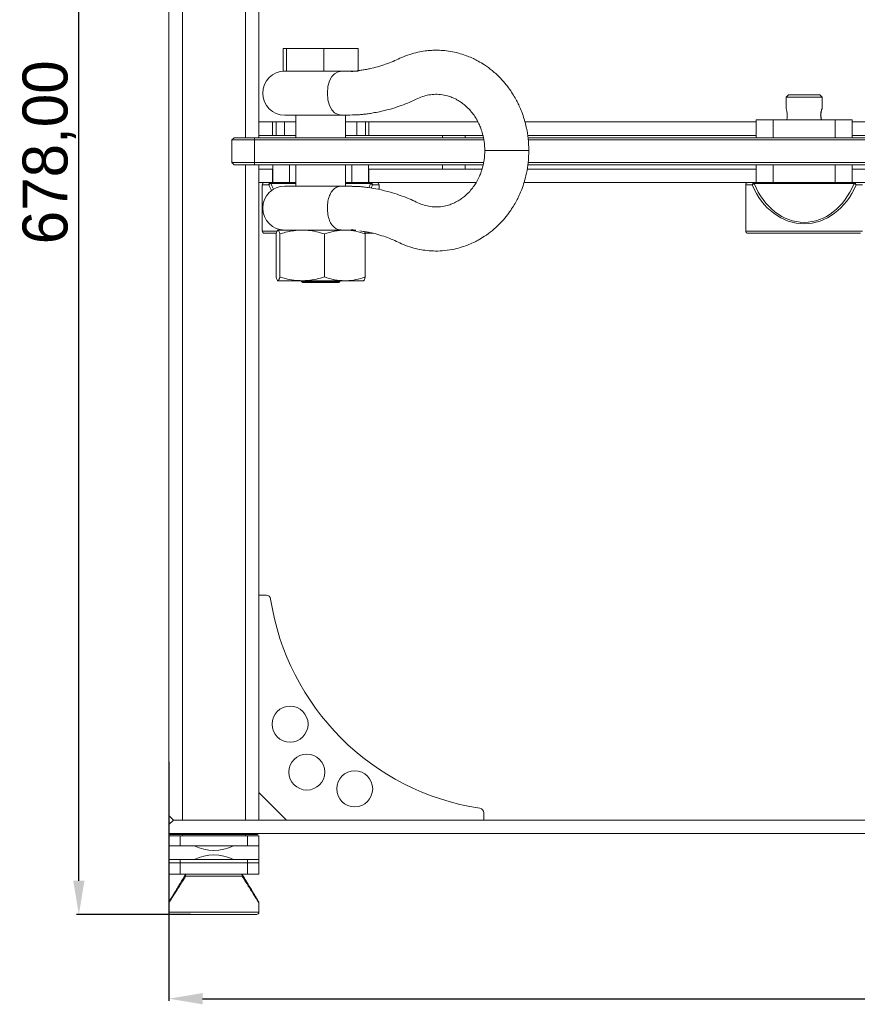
# Model space of a CAD drawing. Header units: millimetres. Extents: x -1676 to 1170, y -198 to 1090.
# Tile 3 of 20: x -1384 to -1012, y 63 to 501. Entities that reach past the tile are written whole.
import ezdxf

# ---------------------------------------------------------------- set-up
doc = ezdxf.new("R2010")
doc.units = ezdxf.units.MM
doc.header["$PDSIZE"] = -1
doc.dimstyles.new('ISO-25', dxfattribs={"dimtxt": 2.5, "dimasz": 2.5, "dimexe": 1.25, "dimexo": 0.625, "dimtad": 1, "dimtxsty": 'Standard', "dimcen": 2.5, "dimadec": 0, "dimazin": 0, "dimtfac": 1, "dimtmove": 0, "dimatfit": 3, "dimfxl": 0, "dimarcsym": 0})

# ---------------------------------------------------------------- blocks, each defined once
blk = doc.blocks.new('*D7')
at = {"color": 0, "lineweight": -2}
for p, q in [((-531.07, 179.82), (-531.07, 64.77)), ((-1318.07, 171.19), (-1318.07, 64.77)), ((-1303.07, 65.77), (-546.07, 65.77))]:
    blk.add_line(p, q, dxfattribs=at)
at = {"color": 0}
for points in [[(-1303.07, 68.27), (-1303.07, 63.27), (-1318.07, 65.77)], [(-546.07, 68.27), (-546.07, 63.27), (-531.07, 65.77)]]:
    blk.add_solid(points, dxfattribs=at)
at = {"layer": 'Defpoints', "color": 0}
for p in [(-531.07, 180.82), (-1318.07, 172.19), (-531.07, 65.77)]:
    blk.add_point(p, dxfattribs=at)
at = {"color": 0, "insert": (-924.57, 78.96), "char_height": 20, "attachment_point": 5}
blk.add_mtext('787,00', dxfattribs=at)
blk = doc.blocks.new('*D8')
at = {"color": 0, "lineweight": -2}
for p, q in [((-1289.82, 781.23), (-1359.11, 781.23)), ((-1358.11, 118.23), (-1358.11, 766.23)), ((-1308.32, 103.23), (-1359.11, 103.23))]:
    blk.add_line(p, q, dxfattribs=at)
at = {"color": 0}
for points in [[(-1360.61, 766.23), (-1355.61, 766.23), (-1358.11, 781.23)], [(-1360.61, 118.23), (-1355.61, 118.23), (-1358.11, 103.23)]]:
    blk.add_solid(points, dxfattribs=at)
at = {"layer": 'Defpoints', "color": 0}
for p in [(-1358.11, 781.23), (-1288.82, 781.23), (-1307.32, 103.23)]:
    blk.add_point(p, dxfattribs=at)
at = {"color": 0, "insert": (-1371.31, 442.23), "char_height": 20, "attachment_point": 5, "rotation": 90}
blk.add_mtext('678,00', dxfattribs=at)

msp = doc.modelspace()

# ---------------------------------------------------------------- linework, layer by layer
at = {"color": 7, "linetype": 'Continuous', "lineweight": 15}
for p, q in [((-1318.068, 737.23), (-1318.068, 147.23)), ((-1312.068, 739.23), (-1312.068, 145.23)), ((-1284.068, 739.23), (-1284.068, 448.73)), ((-1278.068, 739.23), (-1278.068, 448.73)), ((-1267.219, 488.33), (-1267.219, 478.33)), ((-1267.219, 488.33), (-1265.827, 488.33)), ((-1265.827, 488.33), (-1265.827, 478.33)), ((-1265.827, 488.33), (-1249.176, 488.33)), ((-1249.176, 488.33), (-1249.176, 478.33)), ((-1249.176, 488.33), (-1233.918, 488.33)), ((-1233.918, 488.33), (-1233.918, 478.33)), ((-1267.219, 478.33), (-1265.827, 478.33)), ((-1265.827, 478.33), (-1249.176, 478.33)), ((-1249.176, 478.33), (-1233.918, 478.33)), ((-1042.568, 467.73), (-1043.568, 466.73)), ((-1043.568, 466.73), (-1043.568, 461.685)), ((-1035.741, 466.73), (-1043.568, 466.73)), ((-1042.568, 467.73), (-1035.719, 467.73)), ((-1027.568, 466.73), (-1035.741, 466.73)), ((-1035.719, 467.73), (-1028.568, 467.73)), ((-1027.568, 466.73), (-1028.568, 467.73)), ((-1027.568, 461.713), (-1027.568, 466.73)), ((-1278.068, 449.73), (-1278.068, 455.73)), ((-1271.962, 455.73), (-1278.068, 455.73)), ((-1271.962, 449.73), (-1271.962, 455.73)), ((-1270.443, 455.73), (-1271.962, 455.73)), ((-1270.443, 449.73), (-1270.443, 455.73)), ((-1270.443, 455.73), (-1266.693, 455.73)), ((-1266.693, 455.73), (-1266.693, 449.73)), ((-1266.693, 455.73), (-1261.568, 455.73)), ((-1238.171, 458.73), (-1266.571, 458.73)), ((-1261.568, 458.73), (-1261.568, 448.73)), ((-1239.568, 448.73), (-1239.568, 458.73)), ((-1239.568, 455.73), (-1234.443, 455.73)), ((-1234.443, 455.73), (-1234.443, 449.73)), ((-1234.443, 455.73), (-1230.694, 455.73)), ((-1230.694, 455.73), (-1230.694, 449.73)), ((-1229.174, 455.73), (-1230.694, 455.73)), ((-1229.174, 449.73), (-1229.174, 455.73)), ((-1180.621, 455.73), (-1229.174, 455.73)), ((-1056.962, 455.73), (-1159.744, 455.73)), ((-1056.962, 449.73), (-1056.962, 455.73)), ((-1056.868, 455.73), (-1056.962, 455.73)), ((-1056.868, 456.73), (-1056.868, 448.73)), ((-1056.868, 456.73), (-1049.368, 456.73)), ((-1049.368, 448.73), (-1049.368, 456.73)), ((-1049.368, 456.73), (-1021.778, 456.73)), ((-1021.778, 448.73), (-1021.778, 456.73)), ((-1021.778, 456.73), (-1014.278, 456.73)), ((-1014.278, 448.73), (-1014.278, 456.73)), ((-1014.174, 455.73), (-1014.278, 455.73)), ((-1014.174, 449.73), (-1014.174, 455.73)), ((-669.962, 455.73), (-1014.174, 455.73)), ((-1290.068, 447.73), (-1289.068, 448.73)), ((-1280.068, 447.73), (-1290.068, 447.73)), ((-1290.068, 447.73), (-1290.068, 437.73)), ((-1289.068, 448.73), (-1280.068, 448.73)), ((-1280.068, 447.73), (-1280.068, 448.73)), ((-1280.068, 448.73), (-1178.222, 448.73)), ((-1178.019, 447.73), (-1280.068, 447.73)), ((-1280.068, 447.73), (-1280.068, 437.73)), ((-1271.962, 449.73), (-1278.068, 449.73)), ((-1270.443, 449.73), (-1271.962, 449.73)), ((-1266.693, 449.73), (-1270.443, 449.73)), ((-1261.568, 449.73), (-1266.693, 449.73)), ((-1234.443, 449.73), (-1239.568, 449.73)), ((-1230.694, 449.73), (-1234.443, 449.73)), ((-1229.174, 449.73), (-1230.694, 449.73)), ((-1178.426, 449.73), (-1229.174, 449.73)), ((-1196.373, 449.73), (-1196.373, 448.73)), ((-1186.373, 448.73), (-1186.373, 449.73)), ((-1056.962, 449.73), (-1158.512, 449.73)), ((-1158.35, 448.73), (-654.786, 448.73)), ((-654.883, 447.73), (-1158.253, 447.73)), ((-1056.868, 449.73), (-1056.962, 449.73)), ((-1014.174, 449.73), (-1014.278, 449.73)), ((-669.962, 449.73), (-1014.174, 449.73)), ((-1290.068, 437.73), (-1280.068, 437.73)), ((-1289.068, 436.73), (-1290.068, 437.73)), ((-1280.068, 436.73), (-1289.068, 436.73)), ((-1284.068, 436.73), (-1284.068, 145.23)), ((-1280.068, 437.73), (-1178.12, 437.73)), ((-1280.068, 436.73), (-1280.068, 437.73)), ((-1178.324, 436.73), (-1280.068, 436.73)), ((-1278.068, 436.73), (-1278.068, 145.23)), ((-1278.068, 434.73), (-1278.068, 428.73)), ((-1271.962, 434.73), (-1278.068, 434.73)), ((-1271.962, 434.73), (-1271.962, 428.73)), ((-1271.868, 434.73), (-1271.962, 434.73)), ((-1271.868, 436.73), (-1271.868, 428.73)), ((-1264.368, 436.73), (-1264.368, 428.73)), ((-1261.568, 436.73), (-1261.568, 427.23)), ((-1239.568, 427.23), (-1239.568, 436.73)), ((-1236.778, 436.73), (-1236.778, 428.73)), ((-1229.278, 428.73), (-1229.278, 436.73)), ((-1229.174, 434.73), (-1229.278, 434.73)), ((-1229.174, 434.73), (-1229.174, 428.73)), ((-1178.835, 434.73), (-1229.174, 434.73)), ((-1196.373, 436.73), (-1196.373, 434.73)), ((-1186.373, 434.73), (-1186.373, 436.73)), ((-1056.962, 434.73), (-1158.754, 434.73)), ((-654.705, 436.73), (-1158.431, 436.73)), ((-1158.281, 437.73), (-654.855, 437.73)), ((-1056.962, 434.73), (-1056.962, 428.73)), ((-1056.868, 434.73), (-1056.962, 434.73)), ((-1056.868, 436.73), (-1056.868, 428.73)), ((-1049.368, 436.73), (-1049.368, 428.73)), ((-1021.778, 436.73), (-1021.778, 428.73)), ((-1014.278, 428.73), (-1014.278, 436.73)), ((-1014.174, 434.73), (-1014.278, 434.73)), ((-1014.174, 428.73), (-1014.174, 434.73)), ((-884.962, 434.73), (-1014.174, 434.73)), ((-1278.068, 428.73), (-1271.962, 428.73)), ((-1276.568, 427.73), (-1276.568, 407.23)), ((-1272.76, 428.345), (-1272.76, 428.73)), ((-1271.962, 428.73), (-1271.868, 428.73)), ((-1264.368, 428.73), (-1271.868, 428.73)), ((-1238.171, 427.23), (-1266.571, 427.23)), ((-1261.568, 428.73), (-1264.368, 428.73)), ((-1236.778, 428.73), (-1239.568, 428.73)), ((-1229.278, 428.73), (-1236.778, 428.73)), ((-1229.278, 428.73), (-1229.174, 428.73)), ((-1229.174, 428.73), (-1181.443, 428.73)), ((-1228.377, 428.73), (-1228.377, 428.345)), ((-1224.568, 425.685), (-1224.568, 427.73)), ((-1160.154, 428.73), (-1056.962, 428.73)), ((-1061.568, 427.73), (-1061.568, 407.23)), ((-1057.76, 428.345), (-1057.76, 428.73)), ((-1013.377, 428.345), (-1057.76, 428.345)), ((-1056.962, 428.73), (-1056.868, 428.73)), ((-1049.368, 428.73), (-1056.868, 428.73)), ((-1021.778, 428.73), (-1049.368, 428.73)), ((-1014.278, 428.73), (-1021.778, 428.73)), ((-1014.278, 428.73), (-1014.174, 428.73)), ((-1014.174, 428.73), (-884.962, 428.73)), ((-1013.377, 428.73), (-1013.377, 428.345)), ((-1269.564, 407.63), (-1258.823, 407.63)), ((-1258.823, 407.63), (-1239.827, 407.63)), ((-1239.827, 407.63), (-1234.868, 407.63)), ((-1270.432, 406.23), (-1275.568, 406.23)), ((-1270.393, 405.928), (-1270.393, 386.801)), ((-1268.735, 405.928), (-1268.735, 386.801)), ((-1248.91, 405.928), (-1248.91, 386.801)), ((-1230.743, 405.928), (-1231.087, 406.973)), ((-1230.743, 405.928), (-1230.743, 386.801)), ((-1227.17, 406.23), (-1230.74, 406.23)), ((-1010.568, 406.23), (-1060.568, 406.23)), ((-1258.823, 385.1), (-1269.564, 385.1)), ((-1259.068, 385.1), (-1259.068, 384.83)), ((-1259.068, 384.83), (-1258.568, 384.33)), ((-1259.068, 384.83), (-1254.251, 384.83)), ((-1239.827, 385.1), (-1258.823, 385.1)), ((-1254.035, 384.33), (-1258.568, 384.33)), ((-1254.251, 384.83), (-1242.068, 384.83)), ((-1242.568, 384.33), (-1254.035, 384.33)), ((-1242.568, 384.33), (-1242.068, 384.83)), ((-1242.068, 384.83), (-1242.068, 385.1)), ((-1239.827, 385.1), (-1231.547, 385.1)), ((-1278.068, 245.23), (-1274.799, 245.23)), ((-1265.755, 145.23), (-1278.068, 157.543)), ((-1318.068, 147.23), (-1316.068, 145.23)), ((-1318.068, 147.23), (-1318.068, 143.23)), ((-1316.068, 145.23), (-1318.068, 143.23)), ((-1312.068, 145.23), (-1316.068, 145.23)), ((-1316.068, 145.23), (-533.068, 145.23)), ((-1278.068, 145.23), (-1284.068, 145.23)), ((-1178.068, 148.499), (-1178.068, 145.23)), ((-1318.068, 143.23), (-1318.068, 139.23)), ((-1318.068, 139.23), (-531.068, 139.23)), ((-1318.068, 138.23), (-1313.068, 138.23)), ((-1318.068, 133.73), (-1318.068, 138.23)), ((-1317.568, 138.73), (-1317.568, 139.23)), ((-1317.568, 138.73), (-1305.433, 138.73)), ((-1313.068, 133.73), (-1313.068, 138.23)), ((-1313.068, 138.23), (-1283.068, 138.23)), ((-1312.068, 138.23), (-1312.068, 138.73)), ((-1305.433, 138.73), (-1305.433, 139.23)), ((-1305.433, 138.73), (-1290.703, 138.73)), ((-1290.703, 138.73), (-1290.703, 139.23)), ((-1290.703, 138.73), (-1278.568, 138.73)), ((-1284.068, 138.73), (-1284.068, 138.23)), ((-1283.068, 133.73), (-1283.068, 138.23)), ((-1283.068, 138.23), (-1278.068, 138.23)), ((-1278.568, 138.73), (-1278.568, 139.23)), ((-1278.068, 138.23), (-1278.068, 133.73)), ((-1278.068, 138.23), (-1278.056, 138.23)), ((-1278.056, 135.23), (-1278.056, 138.23)), ((-1306.786, 133.73), (-1318.068, 133.73)), ((-1318.068, 133.73), (-1318.068, 127.73)), ((-1289.35, 133.73), (-1306.786, 133.73)), ((-1278.068, 133.73), (-1289.35, 133.73)), ((-1278.068, 135.23), (-1278.056, 135.23)), ((-1278.068, 127.73), (-1278.068, 133.73)), ((-1318.068, 127.73), (-1306.786, 127.73)), ((-1318.068, 127.73), (-1318.068, 126.23)), ((-1313.068, 126.23), (-1313.068, 127.73)), ((-1306.786, 127.73), (-1289.35, 127.73)), ((-1289.35, 127.73), (-1278.068, 127.73)), ((-1283.068, 127.73), (-1283.068, 126.23)), ((-1278.068, 126.23), (-1278.068, 127.73)), ((-1318.068, 126.23), (-1318.068, 121.23)), ((-1318.068, 126.23), (-1313.068, 126.23)), ((-1313.068, 121.23), (-1313.068, 126.23)), ((-1313.068, 126.23), (-1283.068, 126.23)), ((-1283.068, 126.23), (-1283.068, 121.23)), ((-1283.068, 126.23), (-1278.068, 126.23)), ((-1278.068, 126.23), (-1278.068, 121.23)), ((-1278.068, 126.23), (-1278.056, 126.23)), ((-1278.056, 121.23), (-1278.056, 126.23)), ((-1318.068, 121.23), (-1313.068, 121.23)), ((-1283.068, 121.23), (-1313.068, 121.23)), ((-1310.86, 120.744), (-1310.72, 120.926)), ((-1285.506, 120.23), (-1310.63, 120.23)), ((-1285.416, 120.926), (-1285.277, 120.744)), ((-1285.277, 120.744), (-1285.416, 120.926)), ((-1285.277, 120.744), (-1285.277, 120.744)), ((-1283.068, 121.23), (-1278.068, 121.23)), ((-1278.068, 121.23), (-1278.056, 121.23)), ((-1318.068, 108.453), (-1318.068, 104.23)), ((-1278.068, 104.23), (-1278.068, 108.453)), ((-1316.568, 103.23), (-1298.068, 103.23)), ((-1298.068, 103.23), (-1279.568, 103.23))]:
    msp.add_line(p, q, dxfattribs=at)
at = {"color": 8, "linetype": 'Continuous', "lineweight": 15}
for p, q in [((-1177.551, 442.98), (-1158.957, 442.98)), ((-1158.957, 442.98), (-1158.004, 442.98)), ((-1273.647, 427.73), (-1276.568, 427.73)), ((-1261.568, 428.345), (-1272.76, 428.345)), ((-1228.377, 428.345), (-1239.568, 428.345)), ((-1224.568, 427.73), (-1227.489, 427.73)), ((-1058.647, 427.73), (-1061.568, 427.73)), ((-1009.568, 427.73), (-1012.489, 427.73)), ((-1276.568, 407.23), (-1270.048, 407.23)), ((-1061.568, 407.23), (-1009.568, 407.23)), ((-1318.068, 104.23), (-1278.068, 104.23))]:
    msp.add_line(p, q, dxfattribs=at)
at = {"color": 7, "linetype": 'Continuous', "lineweight": 15, "flags": 128}
msp.add_lwpolyline([(-1236.406, 458.935), (-1237.573, 458.766), (-1239.306, 458.734), (-1241.04, 458.766), (-1242.768, 459.018), (-1244.464, 459.858), (-1245.643, 461.108), (-1246.644, 463.013), (-1247.333, 465.533), (-1247.59, 468.472), (-1247.349, 471.436), (-1246.66, 474.005), (-1245.652, 475.939), (-1244.466, 477.2), (-1242.764, 478.043), (-1241.037, 478.293), (-1239.303, 478.325), (-1239.303, 478.325)], dxfattribs=at)
at = {"color": 7, "linetype": 'Continuous', "lineweight": 15}
for centre in [(-1264.194, 187.854), (-1256.729, 166.569), (-1235.443, 159.104)]:
    msp.add_circle(centre, 8, dxfattribs=at)
for centre, radius, start, end in [((-1266.571, 468.53), 9.8, 90, 270), ((-1238.171, 468.53), 9.8, 78.8597, 90), ((-1275.568, 427.73), 1, 90, 180), ((-1266.571, 417.43), 9.8, 90, 270), ((-1272.7, 427.783), 0.949, 93.60861, 183.20109), ((-1272.468, 426.976), 1.4, 102.04322, 147.44305), ((-1238.171, 417.43), 9.8, 78.86062, 90), ((-1228.436, 427.783), 0.949, 356.79908, 86.3874), ((-1228.669, 426.977), 1.4, 32.5541, 77.95602), ((-1225.568, 427.73), 1, 0, 90), ((-1060.568, 427.73), 1, 90, 180), ((-1057.7, 427.783), 0.949, 93.61014, 183.19956), ((-1057.468, 426.976), 1.4, 102.04568, 147.4406), ((-1013.436, 427.783), 0.949, 356.79786, 86.39053), ((-1013.669, 426.977), 1.4, 32.55428, 77.95764), ((-1275.568, 407.23), 1, 180, 270), ((-1060.568, 407.23), 1, 180, 270), ((-1274.799, 243.23), 2, 8.69861, 90), ((-1162.957, 260.341), 111.144, 188.69861, 261.30139), ((-1180.068, 148.499), 2, 0, 81.30139), ((-1298.068, 151.73), 20, 244.15807, 295.84193), ((-1298.068, 109.73), 20, 64.15807, 115.84193), ((-1317.068, 104.23), 1, 180, 270), ((-1279.068, 104.23), 1, 270, 0)]:
    msp.add_arc(centre, radius, start, end, dxfattribs=at)
at = {"color": 8, "linetype": 'Continuous', "lineweight": 15}
for centre, ratio, start_param, end_param in [((-1250.568, 442.465), 0.8125371, 2.0493442, 2.1390053), ((-1250.568, 443.08), 0.7812856, 2.0493442, 2.1402717), ((-1250.568, 443.08), 0.7812856, 4.1666488, 4.2338411), ((-1250.568, 442.465), 0.8125371, 4.181972, 4.2338411)]:
    msp.add_ellipse(centre, major_axis=(0, 31.999), ratio=ratio, start_param=start_param, end_param=end_param, dxfattribs=at)
at = {"color": 7, "linetype": 'Continuous', "lineweight": 15}
for centre, ratio in [((-1035.568, 442.465), 0.8125371), ((-1035.568, 443.08), 0.7812856)]:
    msp.add_ellipse(centre, major_axis=(0, 31.999), ratio=ratio, start_param=2.0493442, end_param=4.2338411, dxfattribs=at)
for points, knots in [([(-1157.989, 442.98), (-1158.046, 444.77), (-1158.153, 448.141), (-1158.937, 452.818), (-1159.955, 456.779), (-1161.076, 460.038), (-1162.16, 462.624), (-1163.258, 464.896), (-1164.505, 467.16), (-1166.112, 469.688), (-1168.137, 472.422), (-1170.851, 475.518), (-1174.07, 478.497), (-1177.447, 480.985), (-1180.268, 482.684), (-1182.811, 483.98), (-1185.45, 485.112), (-1188.563, 486.169), (-1191.94, 486.993), (-1195.32, 487.486), (-1198.439, 487.657), (-1201.35, 487.609), (-1204.296, 487.329), (-1207.518, 486.761), (-1211.024, 485.817), (-1214.436, 484.52), (-1217.664, 482.924), (-1220.901, 481.632), (-1224.287, 480.482), (-1227.239, 479.705), (-1229.777, 479.189), (-1231.707, 478.867), (-1233.36, 478.672), (-1234.008, 478.601), (-1234.175, 478.582)], [0, 0, 0, 0, 0.0489539, 0.0921572, 0.1295846, 0.161257, 0.1871324, 0.2071888, 0.2312926, 0.2589317, 0.2906195, 0.3264032, 0.3746281, 0.4146203, 0.4460753, 0.4691985, 0.4968016, 0.5288525, 0.5641671, 0.5973973, 0.6279206, 0.6549457, 0.6818128, 0.7139151, 0.7508216, 0.7885122, 0.8207474, 0.8560395, 0.8922978, 0.9316771, 0.9517858, 0.9721827, 0.9928073, 1, 1, 1, 1]), ([(-1239.303, 478.325), (-1238.724, 478.337), (-1237.756, 478.356), (-1236.79, 478.19), (-1236.402, 478.123)], [0, 0, 0, 0, 0.5974797, 1, 1, 1, 1]), ([(-1235.924, 478.33), (-1236.03, 478.303), (-1236.355, 478.222), (-1236.381, 478.19), (-1236.398, 478.168)], [0, 0, 0, 0, 0.3254963, 1, 1, 1, 1]), ([(-1236.404, 458.891), (-1236.179, 458.898), (-1235.755, 458.913), (-1235.052, 458.859), (-1234.277, 458.899), (-1233.425, 458.959), (-1232.26, 459.063), (-1230.476, 459.262), (-1228.308, 459.565), (-1225.705, 460.014), (-1222.766, 460.64), (-1219.309, 461.531), (-1215.7, 462.663), (-1212.055, 464.032), (-1208.845, 465.43), (-1205.954, 466.867), (-1203.169, 467.671), (-1200.256, 468.079), (-1197.217, 468.012), (-1194.508, 467.493), (-1192.31, 466.75), (-1190.717, 466.032), (-1189.284, 465.246), (-1187.787, 464.269), (-1186.066, 462.909), (-1184.311, 461.182), (-1182.75, 459.264), (-1181.629, 457.578), (-1180.809, 456.137), (-1180.088, 454.693), (-1179.277, 452.76), (-1178.447, 450.151), (-1177.743, 446.822), (-1177.643, 444.331), (-1177.589, 442.98)], [0, 0, 0, 0, 0.0283248, 0.0533925, 0.074265, 0.091393, 0.1055936, 0.1304067, 0.1576198, 0.1880757, 0.2280382, 0.2680087, 0.3182865, 0.3659184, 0.4093186, 0.447446, 0.4876328, 0.5281463, 0.5708838, 0.6143633, 0.6428369, 0.6661124, 0.6849995, 0.7075571, 0.7358305, 0.7692447, 0.8005039, 0.8272825, 0.842628, 0.8598242, 0.8841271, 0.9155751, 0.9541772, 1, 1, 1, 1]), ([(-1043.554, 461.685), (-1043.556, 461.682), (-1043.563, 461.674), (-1043.453, 461.327), (-1043.281, 460.7), (-1043.093, 459.803), (-1043.063, 459.092), (-1043.047, 458.73)], [0, 0, 0, 0, 0.1105721, 0.3182209, 0.5346716, 0.7624909, 1, 1, 1, 1]), ([(-1028.218, 458.73), (-1028.205, 459.054), (-1028.178, 459.701), (-1027.992, 460.571), (-1027.776, 461.264), (-1027.603, 461.689), (-1027.548, 461.774), (-1027.617, 461.537), (-1027.773, 461.018), (-1027.961, 460.241), (-1028.092, 459.273), (-1028.095, 458.269), (-1027.988, 457.38), (-1027.884, 456.936), (-1027.836, 456.73)], [0, 0, 0, 0, 0.0827664, 0.1653846, 0.2517527, 0.3410013, 0.426368, 0.5075419, 0.589937, 0.6771564, 0.766244, 0.8503896, 0.93059, 1, 1, 1, 1]), ([(-1043.047, 458.73), (-1043.059, 458.409), (-1043.083, 457.768), (-1043.211, 457.072), (-1043.283, 456.795), (-1043.301, 456.73)], [0, 0, 0, 0, 0.433314, 0.8658603, 1, 1, 1, 1]), ([(-1027.935, 456.73), (-1027.941, 456.748), (-1028.016, 456.984), (-1028.169, 457.671), (-1028.202, 458.372), (-1028.218, 458.73)], [0, 0, 0, 0, 0.0399099, 0.5099554, 1, 1, 1, 1]), ([(-1177.589, 442.98), (-1177.643, 441.628), (-1177.743, 439.138), (-1178.447, 435.809), (-1179.277, 433.199), (-1180.088, 431.266), (-1180.809, 429.823), (-1181.629, 428.381), (-1182.75, 426.696), (-1184.311, 424.778), (-1186.066, 423.05), (-1187.787, 421.69), (-1189.284, 420.713), (-1190.717, 419.927), (-1192.31, 419.209), (-1194.508, 418.466), (-1197.217, 417.947), (-1200.256, 417.88), (-1203.169, 418.288), (-1205.954, 419.092), (-1208.845, 420.53), (-1212.055, 421.927), (-1215.7, 423.297), (-1220.005, 424.645), (-1224.688, 425.781), (-1228.684, 426.467), (-1231.227, 426.784), (-1232.527, 426.92), (-1233.423, 427), (-1234.277, 427.061), (-1235.052, 427.1), (-1235.755, 427.046), (-1236.179, 427.061), (-1236.404, 427.069)], [0, 0, 0, 0, 0.0458224, 0.0844241, 0.1158715, 0.1401741, 0.1573701, 0.1727154, 0.1994937, 0.2307525, 0.2641664, 0.2924395, 0.3149967, 0.3338835, 0.3571587, 0.385632, 0.4291109, 0.471848, 0.5123609, 0.5525472, 0.5906741, 0.6340739, 0.6817051, 0.7319823, 0.7985116, 0.8574193, 0.8822827, 0.8944078, 0.9086082, 0.9257359, 0.9466082, 0.9716755, 1, 1, 1, 1]), ([(-1233.088, 407.249), (-1232.638, 407.196), (-1231.558, 407.068), (-1229.764, 406.767), (-1227.246, 406.255), (-1224.285, 405.477), (-1220.902, 404.328), (-1217.664, 403.035), (-1214.436, 401.44), (-1211.024, 400.143), (-1207.517, 399.199), (-1204.006, 398.578), (-1200.362, 398.28), (-1196.31, 398.36), (-1192.293, 398.879), (-1188.563, 399.791), (-1185.45, 400.847), (-1182.811, 401.979), (-1180.268, 403.275), (-1177.447, 404.975), (-1174.07, 407.463), (-1170.851, 410.442), (-1168.137, 413.538), (-1166.112, 416.271), (-1164.505, 418.799), (-1163.258, 421.064), (-1162.16, 423.335), (-1161.076, 425.922), (-1159.955, 429.18), (-1158.937, 433.141), (-1158.153, 437.819), (-1158.046, 441.189), (-1157.989, 442.98)], [0, 0, 0, 0, 0.01477995, 0.03545085, 0.05582968, 0.09573801, 0.13248345, 0.16824964, 0.20091791, 0.23911483, 0.27651714, 0.30905079, 0.34504292, 0.38392084, 0.42825362, 0.46404267, 0.49652417, 0.52449806, 0.54793195, 0.57980954, 0.62033895, 0.66921174, 0.70547617, 0.73758964, 0.76560014, 0.79002781, 0.81035357, 0.83657665, 0.86867448, 0.90660477, 0.95038845, 1, 1, 1, 1]), ([(-1236.406, 427.025), (-1236.795, 427.091), (-1237.76, 427.257), (-1239.306, 427.215), (-1241.039, 427.227), (-1242.772, 427.038), (-1244.343, 426.333), (-1245.672, 424.964), (-1246.694, 423.06), (-1247.409, 420.494), (-1247.676, 417.483), (-1247.425, 414.449), (-1246.712, 411.84), (-1245.682, 409.908), (-1244.345, 408.526), (-1242.771, 407.824), (-1241.403, 407.663), (-1240.616, 407.656), (-1240.405, 407.654)], [0, 0, 0, 0, 0.05166659, 0.12827688, 0.20490995, 0.28146867, 0.35815102, 0.4154963, 0.47282324, 0.52991263, 0.58732258, 0.64510018, 0.70296258, 0.76091054, 0.81859031, 0.89556766, 0.97203617, 1, 1, 1, 1]), ([(-1270.393, 405.928), (-1270.258, 406.404), (-1269.987, 407.364), (-1269.706, 407.54), (-1269.564, 407.63)], [0, 0, 0, 0, 0.49545802, 1, 1, 1, 1]), ([(-1269.564, 407.63), (-1269.544, 407.628), (-1269.396, 407.612), (-1269.115, 407.241), (-1268.863, 406.368), (-1268.735, 405.928)], [0, 0, 0, 0, 0.0701081, 0.5307937, 1, 1, 1, 1]), ([(-1268.735, 405.928), (-1267.903, 406.179), (-1265.876, 406.789), (-1262.568, 407.473), (-1260.076, 407.577), (-1258.823, 407.63)], [0, 0, 0, 0, 0.2572442, 0.6263794, 1, 1, 1, 1]), ([(-1258.823, 407.63), (-1257.923, 407.602), (-1255.802, 407.537), (-1252.474, 406.977), (-1250.102, 406.279), (-1248.91, 405.928)], [0, 0, 0, 0, 0.26840945, 0.63237313, 1, 1, 1, 1]), ([(-1248.91, 405.928), (-1247.435, 406.404), (-1244.458, 407.364), (-1241.38, 407.54), (-1239.827, 407.63)], [0, 0, 0, 0, 0.4954575, 1, 1, 1, 1]), ([(-1239.827, 407.63), (-1239.612, 407.628), (-1237.981, 407.612), (-1234.907, 407.241), (-1232.14, 406.368), (-1230.743, 405.928)], [0, 0, 0, 0, 0.0701037, 0.5307907, 1, 1, 1, 1]), ([(-1238.329, 407.652), (-1238.075, 407.65), (-1237.432, 407.646), (-1236.79, 407.764), (-1236.402, 407.836)], [0, 0, 0, 0, 0.394364, 1, 1, 1, 1]), ([(-1236.398, 407.792), (-1236.381, 407.77), (-1236.355, 407.737), (-1236.03, 407.656), (-1235.924, 407.63)], [0, 0, 0, 0, 0.6745036, 1, 1, 1, 1]), ([(-1270.393, 386.801), (-1270.258, 386.326), (-1269.987, 385.366), (-1269.706, 385.189), (-1269.564, 385.1)], [0, 0, 0, 0, 0.49545802, 1, 1, 1, 1]), ([(-1269.564, 385.1), (-1269.544, 385.102), (-1269.396, 385.117), (-1269.115, 385.489), (-1268.863, 386.361), (-1268.735, 386.801)], [0, 0, 0, 0, 0.0701081, 0.5307937, 1, 1, 1, 1]), ([(-1268.735, 386.801), (-1267.903, 386.551), (-1265.876, 385.94), (-1262.568, 385.257), (-1260.076, 385.152), (-1258.823, 385.1)], [0, 0, 0, 0, 0.2572442, 0.6263794, 1, 1, 1, 1]), ([(-1258.823, 385.1), (-1257.923, 385.128), (-1255.802, 385.193), (-1252.474, 385.752), (-1250.102, 386.45), (-1248.91, 386.801)], [0, 0, 0, 0, 0.2684094, 0.632373, 1, 1, 1, 1]), ([(-1248.91, 386.801), (-1247.435, 386.326), (-1244.458, 385.366), (-1241.38, 385.189), (-1239.827, 385.1)], [0, 0, 0, 0, 0.4954575, 1, 1, 1, 1]), ([(-1239.827, 385.1), (-1239.612, 385.102), (-1237.981, 385.117), (-1234.907, 385.489), (-1232.14, 386.361), (-1230.743, 386.801)], [0, 0, 0, 0, 0.0701037, 0.5307907, 1, 1, 1, 1]), ([(-1230.743, 386.801), (-1230.878, 386.326), (-1231.15, 385.366), (-1231.431, 385.189), (-1231.572, 385.1)], [0, 0, 0, 0, 0.4954581, 1, 1, 1, 1]), ([(-1310.63, 120.23), (-1311.19, 119.344), (-1312.256, 117.655), (-1313.734, 115.315), (-1315.023, 113.274), (-1316.12, 111.537), (-1316.987, 110.165), (-1317.607, 109.182), (-1317.996, 108.567), (-1318.044, 108.49), (-1318.068, 108.453)], [0, 0, 0, 0, 0.1566718, 0.298754, 0.4388891, 0.5659628, 0.6860664, 0.7967766, 0.900063, 1, 1, 1, 1]), ([(-1310.86, 120.744), (-1311.382, 119.874), (-1312.393, 118.188), (-1313.793, 115.855), (-1315.026, 113.8), (-1316.067, 112.066), (-1316.896, 110.684), (-1317.484, 109.703), (-1317.847, 109.099), (-1317.892, 109.024), (-1317.913, 108.989)], [0, 0, 0, 0, 0.1577367, 0.305627, 0.4466807, 0.5770163, 0.6973209, 0.8090122, 0.9117959, 1, 1, 1, 1]), ([(-1310.63, 120.23), (-1310.672, 120.357), (-1310.755, 120.612), (-1310.732, 120.821), (-1310.72, 120.926)], [0, 0, 0, 0, 0.5005573, 1, 1, 1, 1]), ([(-1310.72, 120.926), (-1310.613, 121.014), (-1310.4, 121.19), (-1310.135, 121.217), (-1310.002, 121.23)], [0, 0, 0, 0, 0.4991343, 1, 1, 1, 1]), ([(-1286.134, 121.23), (-1286.002, 121.217), (-1285.737, 121.19), (-1285.523, 121.014), (-1285.416, 120.926)], [0, 0, 0, 0, 0.50083536, 1, 1, 1, 1]), ([(-1285.416, 120.926), (-1285.523, 121.014), (-1285.737, 121.19), (-1286.001, 121.217), (-1286.134, 121.23)], [0, 0, 0, 0, 0.4991059, 1, 1, 1, 1]), ([(-1285.416, 120.926), (-1285.405, 120.821), (-1285.382, 120.612), (-1285.465, 120.357), (-1285.506, 120.23)], [0, 0, 0, 0, 0.4994445, 1, 1, 1, 1]), ([(-1278.068, 108.453), (-1278.092, 108.49), (-1278.14, 108.567), (-1278.529, 109.182), (-1279.149, 110.165), (-1280.016, 111.537), (-1281.113, 113.274), (-1282.402, 115.315), (-1283.88, 117.655), (-1284.947, 119.344), (-1285.506, 120.23)], [0, 0, 0, 0, 0.0999368, 0.2032237, 0.3139325, 0.4340376, 0.5611095, 0.7012448, 0.8433264, 1, 1, 1, 1]), ([(-1285.277, 120.744), (-1284.755, 119.874), (-1283.743, 118.188), (-1282.343, 115.855), (-1281.11, 113.8), (-1280.07, 112.066), (-1279.241, 110.684), (-1278.652, 109.703), (-1278.289, 109.099), (-1278.245, 109.024), (-1278.224, 108.989)], [0, 0, 0, 0, 0.157738, 0.3056269, 0.4466807, 0.5770162, 0.6973208, 0.8090128, 0.9117964, 1, 1, 1, 1]), ([(-1317.923, 108.971), (-1317.966, 108.888), (-1318.05, 108.722), (-1318.062, 108.54), (-1318.068, 108.449)], [0, 0, 0, 0, 0.4985023, 1, 1, 1, 1]), ([(-1278.068, 108.449), (-1278.074, 108.54), (-1278.086, 108.722), (-1278.171, 108.888), (-1278.213, 108.971)], [0, 0, 0, 0, 0.5015201, 1, 1, 1, 1]), ([(-1317.068, 103.23), (-1317.007, 103.23), (-1316.88, 103.23), (-1315.823, 103.23), (-1314.07, 103.23), (-1311.599, 103.23), (-1309.058, 103.23), (-1306.823, 103.23), (-1304.54, 103.23), (-1301.614, 103.23), (-1298.068, 103.23), (-1294.522, 103.23), (-1290.981, 103.23), (-1287.576, 103.23), (-1284.538, 103.23), (-1282.474, 103.23), (-1281.169, 103.23), (-1280.129, 103.23), (-1279.287, 103.23), (-1279.068, 103.23), (-1279.068, 103.23), (-1279.068, 103.23)], [0, 0, 0, 0, 0.0582482, 0.1199855, 0.1842895, 0.2499582, 0.3156265, 0.3478151, 0.3800132, 0.44175, 0.4999984, 0.5582467, 0.6199841, 0.6842878, 0.7499561, 0.8156247, 0.8478135, 0.8800112, 0.9417485, 0.9999966, 1, 1, 1, 1])]:
    msp.add_open_spline(points, degree=3, knots=knots, dxfattribs=at)
at = {"color": 8, "linetype": 'Continuous', "lineweight": 15}
msp.add_open_spline([(-1278.224, 108.989), (-1278.219, 108.981), (-1278.172, 108.904), (-1278.305, 109.124), (-1278.644, 109.689), (-1279.243, 110.688), (-1280.069, 112.064), (-1281.111, 113.8), (-1282.343, 115.855), (-1283.743, 118.188), (-1284.755, 119.874), (-1285.277, 120.744)], degree=3, knots=[0, 0, 0, 0, 0.0111061, 0.1084331, 0.2089572, 0.3181436, 0.4358002, 0.5632166, 0.7011619, 0.8457512, 1, 1, 1, 1], dxfattribs=at)

# ---------------------------------------------------------------- dimensions: what is measured, and where the dimension line sits
dim = msp.add_linear_dim(base=(-1358.115, 781.23), p1=(-1307.318, 103.23), p2=(-1288.818, 781.23), angle=90, dimstyle='ISO-25', override={"dimtxt": 20, "dimasz": 15, "dimexe": 1, "dimexo": 1, "dimgap": 1.524, "dimtoh": 1, "dimzin": 0, "dimadec": 2, "dimtzin": 0})
dim.commit()
dim.dimension.update_dxf_attribs({"geometry": '*D8', "text_midpoint": (-1371.305, 442.23)})
dim = msp.add_linear_dim(base=(-531.068, 65.774), p1=(-1318.068, 172.187), p2=(-531.068, 180.815), dimstyle='ISO-25', override={"dimtxt": 20, "dimasz": 15, "dimexe": 1, "dimexo": 1, "dimgap": 1.524, "dimtoh": 1, "dimzin": 0, "dimadec": 2, "dimtzin": 0})
dim.commit()
dim.dimension.update_dxf_attribs({"geometry": '*D7', "text_midpoint": (-924.568, 78.965)})

doc.saveas('drawing.dxf')
